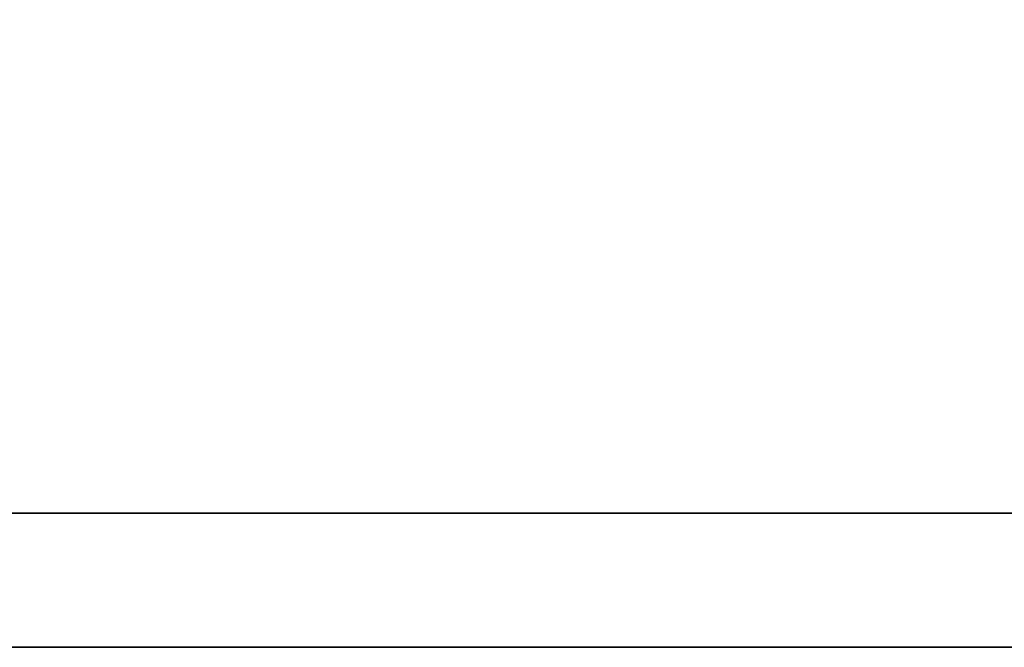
# Model space of a CAD drawing. Header units: millimetres. Extents: x 65 to 594, y 163 to 334.
# Tile 26 of 53: x 449.98 to 451.541, y 217.229 to 218.223. Entities that reach past the tile are written whole.
import ezdxf

# ---------------------------------------------------------------- set-up
doc = ezdxf.new("R2010")
doc.units = ezdxf.units.MM
doc.header["$LTSCALE"] = 2
doc.layers.add('DIM', color=4, linetype='Continuous')
doc.layers.add('layer 1', color=7, linetype='Continuous')

# ---------------------------------------------------------------- blocks, each defined once
blk = doc.blocks.new('TBI MOTION logo(完整正式版)')
at = {"layer": 'layer 1', "color": 22, "lineweight": 35}
blk.add_open_spline([(75.90875, -9.47875), (75.90875, -9.47875), (75.90875, -12.28625), (75.90875, -12.28625), (75.90875, -12.28625), (75.90875, -12.28625), (75.90875, -12.47875), (75.90875, -12.47875), (75.90875, -12.47875), (75.90875, -12.47875), (75.71625, -12.47875), (75.71625, -12.47875), (75.71625, -12.47875), (75.71625, -12.47875), (-88.32875, -12.47875), (-88.32875, -12.47875), (-88.32875, -12.47875), (-88.32875, -12.47875), (-88.32875, -13.29375), (-88.32875, -13.29375), (-88.32875, -13.29375), (-88.32875, -13.29375), (82.89125, -13.29375), (82.89125, -13.29375), (82.89125, -13.29375), (82.89125, -13.29375), (75.90875, -9.47875), (75.90875, -9.47875)], degree=3, knots=[0, 0, 0, 0, 0.1428571, 0.1428571, 0.1428571, 0.1428572, 0.2857143, 0.2857143, 0.2857143, 0.2857143, 0.4285714, 0.4285714, 0.4285714, 0.4285714, 0.5714286, 0.5714286, 0.5714286, 0.5714286, 0.7142857, 0.7142857, 0.7142857, 0.7142857, 0.8571429, 0.8571429, 0.8571429, 0.8571429, 1, 1, 1, 1], dxfattribs=at)

msp = doc.modelspace()

# ---------------------------------------------------------------- block references
at = {"layer": 'DIM', "color": 7, "xscale": 0.2606204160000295, "yscale": 0.2606204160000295, "zscale": 0.2606204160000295}
msp.add_blockref('TBI MOTION logo(完整正式版)', (468.3188, 220.6937), dxfattribs=at)

doc.saveas('drawing.dxf')
